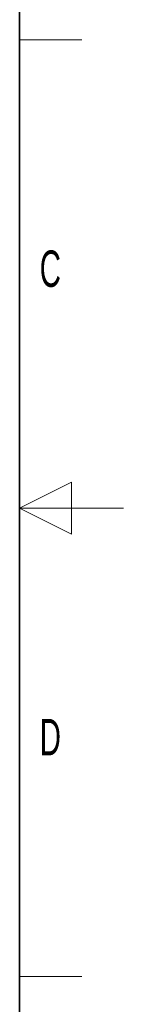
# Paper-space layout 'Blatt2' of a CAD drawing. Header units: millimetres. Extents: x 5 to 418, y 2 to 292.
# Tile 55 of 59: x 408 to 418, y 100 to 194. Entities that reach past the tile are written whole.
import ezdxf

# ---------------------------------------------------------------- set-up
doc = ezdxf.new("R2010")
doc.units = ezdxf.units.MM
doc.layers.add('SLD-0', color=7, linetype='Continuous')
doc.styles.add('SLDTEXTSTYLE1', font='TXT', dxfattribs={"width": 0.605})

psp = doc.layouts.new('Blatt2')

# ---------------------------------------------------------------- linework, layer by layer
at = {"layer": 'SLD-0', "lineweight": 35}
psp.add_line((408, 12), (408, 282.5), dxfattribs=at)
at = {"layer": 'SLD-0', "lineweight": 18}
for p, q in [((408, 192.25), (414, 192.25)), ((413, 149.75), (408, 147.25)), ((413, 144.75), (413, 149.75)), ((418, 147.25), (408, 147.25)), ((408, 147.25), (413, 144.75)), ((408, 102.25), (414, 102.25))]:
    psp.add_line(p, q, dxfattribs=at)

# ---------------------------------------------------------------- texts
at = {"layer": 'SLD-0', "char_height": 3.5, "attachment_point": 2, "style": 'SLDTEXTSTYLE1'}
for s, insert in [('C', (410.96, 172.001)), ('D', (410.96, 127.001))]:
    psp.add_mtext(s, dxfattribs=dict(at, insert=insert))

doc.saveas('drawing.dxf')
